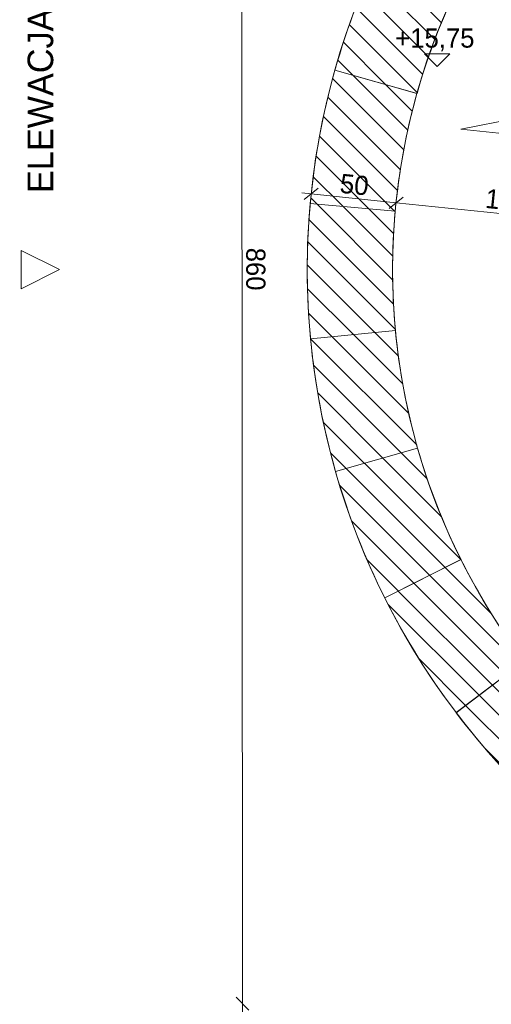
# Model space of a CAD drawing. Header units: millimetres. Extents: x 66905 to 78760, y -2855 to 13188.
# Tile 2 of 11: x 66905 to 69669, y 2499 to 8271. Entities that reach past the tile are written whole.
import ezdxf

# ---------------------------------------------------------------- set-up
doc = ezdxf.new("R2010")
doc.units = ezdxf.units.MM
doc.header["$MEASUREMENT"] = 0
doc.linetypes.add('Wipeout_Contour', pattern=[1000, 0, -1000])
for name, color, linetype, lineweight in [('0_Nr_pióra__1', 7, 'Continuous', 13), ('inw_schody zewnętrzne_Nr_pióra__1', 7, 'Continuous', 13), ('inw_wymiarowanie_Nr_pióra__1', 7, 'Continuous', 13), ('inw_ściany zewnętrzne_Nr_pióra__87', 7, 'Continuous', 13)]:
    doc.layers.add(name, color=color, linetype=linetype, lineweight=lineweight)
doc.layers.add('0_Nr_pióra__61', color=7, linetype='Continuous', lineweight=13, true_color=0x6a6a6a)
for name, color, linetype in [('inw_schody zewnętrzne', 7, 'Continuous'), ('inw_wymiarowanie', 7, 'Continuous'), ('inw_ściany zewnętrzne', 7, 'Continuous')]:
    doc.layers.add(name, color=color, linetype=linetype)
doc.styles.add('STYL_AUTOMATYCZNY_1', font='txt')
doc.dimstyles.new('STYL_AUTOMATYCZNY__1', dxfattribs={"dimtxt": 112.5, "dimasz": 71.25, "dimexe": 0.18, "dimexo": 0.0625, "dimgap": 0.09, "dimtad": 1, "dimdec": 0, "dimlfac": 0.1, "dimzin": 0, "dimdsep": 46, "dimtxsty": 'STYL_AUTOMATYCZNY_1', "dimblk": 'ARROWHEAD_6', "dimblk1": 'ARROWHEAD_6', "dimblk2": 'ARROWHEAD_6', "dimcen": 0.09, "dimse1": 1, "dimse2": 1, "dimclrd": 7, "dimclre": 7, "dimclrt": 7, "dimadec": 1, "dimazin": 0, "dimtfac": 1, "dimtdec": 4, "dimtmove": 0, "dimatfit": 3, "dimfxl": 0, "dimtolj": 1, "dimtzin": 0, "dimarcsym": 0})
doc.dimstyles.new('STYL_AUTOMATYCZNY__2', dxfattribs={"dimtxt": 112.5, "dimasz": 71.25, "dimexe": 0.18, "dimexo": 0.0625, "dimgap": 0.09, "dimtad": 1, "dimtih": 1, "dimtoh": 1, "dimdec": 0, "dimlfac": 0.1, "dimzin": 0, "dimdsep": 46, "dimtxsty": 'STYL_AUTOMATYCZNY_1', "dimblk": 'ARROWHEAD_6', "dimblk1": 'ARROWHEAD_6', "dimblk2": 'ARROWHEAD_6', "dimcen": 0.09, "dimse1": 1, "dimse2": 1, "dimclrd": 7, "dimclre": 7, "dimclrt": 7, "dimadec": 1, "dimazin": 0, "dimtfac": 1, "dimtdec": 4, "dimtmove": 0, "dimatfit": 3, "dimfxl": 0, "dimtolj": 1, "dimtzin": 0, "dimarcsym": 0})
pattern_1 = [(135, (0, 0), (68.94291, 68.94291), [])]

# ---------------------------------------------------------------- blocks, each defined once
blk = doc.blocks.new('Ściana_9_4', base_point=(76690, 6805.8))
at = {"layer": 'inw_ściany zewnętrzne_Nr_pióra__87', "color": 7, "linetype": 'Continuous', "lineweight": 13}
for radius in [4300, 3800]:
    blk.add_arc((72890, 6805.8), radius, 0, 180, dxfattribs=at)
blk = doc.blocks.new('Ściana_10_4', base_point=(69090, 6805.8))
at = {"layer": 'inw_ściany zewnętrzne_Nr_pióra__87', "color": 7, "linetype": 'Continuous', "lineweight": 13}
for radius in [4300, 3800]:
    blk.add_arc((72890, 6805.8), radius, 180, 0, dxfattribs=at)
blk = doc.blocks.new('Ściana_32_4', base_point=(69860.9, 4510.7))
at = {"layer": 'inw_schody zewnętrzne', "linetype": 'Continuous', "lineweight": 0, "true_color": 0x000000}
h = blk.add_hatch(dxfattribs=at)
h.set_pattern_fill('Cegła_zwykła_0004', color=18, style=0, pattern_type=2)
h.set_pattern_definition(pattern_1)
h.paths.add_polyline_path([(69462.4, 4208.7, 0.046215), (69997.9, 3623.5), (70334.1, 3993.6, -0.046215), (69860.9, 4510.7)])
at = {"layer": 'inw_schody zewnętrzne_Nr_pióra__1', "color": 7, "linetype": 'Continuous', "lineweight": 13, "flags": 128}
for points in [[(69462.4, 4208.7), (69860.9, 4510.7)], [(69997.9, 3623.5), (70334.1, 3993.6)]]:
    blk.add_lwpolyline(points, dxfattribs=at)
at = {"layer": 'inw_schody zewnętrzne_Nr_pióra__1', "color": 7, "linetype": 'Continuous', "lineweight": 13}
for radius in [3800.1, 4300.1]:
    blk.add_arc((72889.1, 6806.5), radius, 217.16677, 227.75103, dxfattribs=at)
blk = doc.blocks.new('Ściana_33_4', base_point=(69490.9, 5106.2))
at = {"layer": 'inw_schody zewnętrzne', "linetype": 'Continuous', "lineweight": 0, "true_color": 0x000000}
h = blk.add_hatch(dxfattribs=at)
h.set_pattern_fill('Cegła_zwykła_0004', color=18, style=0, pattern_type=2)
h.set_pattern_definition(pattern_1)
h.paths.add_polyline_path([(69043.7, 4882.4, 0.046215), (69462.6, 4208.8), (69861.1, 4510.9, -0.046215), (69490.9, 5106.2)])
at = {"layer": 'inw_schody zewnętrzne_Nr_pióra__1', "color": 7, "linetype": 'Continuous', "lineweight": 13, "flags": 128}
for points in [[(69043.7, 4882.4), (69490.9, 5106.2)], [(69462.6, 4208.8), (69861.1, 4510.9)]]:
    blk.add_lwpolyline(points, dxfattribs=at)
at = {"layer": 'inw_schody zewnętrzne_Nr_pióra__1', "color": 7, "linetype": 'Continuous', "lineweight": 13}
for radius in [3800.1, 4300.1]:
    blk.add_arc((72889.3, 6806.7), radius, 206.58251, 217.16677, dxfattribs=at)
blk = doc.blocks.new('Ściana_34_4', base_point=(69236.6, 5759.5))
at = {"layer": 'inw_schody zewnętrzne', "linetype": 'Continuous', "lineweight": 0, "true_color": 0x000000}
h = blk.add_hatch(dxfattribs=at)
h.set_pattern_fill('Cegła_zwykła_0004', color=18, style=0, pattern_type=2)
h.set_pattern_definition(pattern_1)
h.paths.add_polyline_path([(68755.9, 5621.7, 0.046215), (69044, 4882.6), (69491.1, 5106.3, -0.046215), (69236.6, 5759.5)])
at = {"layer": 'inw_schody zewnętrzne_Nr_pióra__1', "color": 7, "linetype": 'Continuous', "lineweight": 13, "flags": 128}
for points in [[(68755.9, 5621.7), (69236.6, 5759.5)], [(69044, 4882.6), (69491.1, 5106.3)]]:
    blk.add_lwpolyline(points, dxfattribs=at)
at = {"layer": 'inw_schody zewnętrzne_Nr_pióra__1', "color": 7, "linetype": 'Continuous', "lineweight": 13}
for radius in [3800.1, 4300.1]:
    blk.add_arc((72889.5, 6806.8), radius, 195.99825, 206.58251, dxfattribs=at)
blk = doc.blocks.new('Ściana_35_4', base_point=(69106.6, 6448.3))
at = {"layer": 'inw_schody zewnętrzne', "linetype": 'Continuous', "lineweight": 0, "true_color": 0x000000}
h = blk.add_hatch(dxfattribs=at)
h.set_pattern_fill('Cegła_zwykła_0004', color=18, style=0, pattern_type=2)
h.set_pattern_definition(pattern_1)
h.paths.add_polyline_path([(68608.8, 6401.1, 0.046215), (68756.2, 5621.7), (69236.8, 5759.5, -0.046215), (69106.6, 6448.3)])
at = {"layer": 'inw_schody zewnętrzne_Nr_pióra__1', "color": 7, "linetype": 'Continuous', "lineweight": 13, "flags": 128}
for points in [[(68608.8, 6401.1), (69106.6, 6448.3)], [(68756.2, 5621.7), (69236.8, 5759.5)]]:
    blk.add_lwpolyline(points, dxfattribs=at)
at = {"layer": 'inw_schody zewnętrzne_Nr_pióra__1', "color": 7, "linetype": 'Continuous', "lineweight": 13}
for radius in [3800.1, 4300.1]:
    blk.add_arc((72889.8, 6806.9), radius, 185.414, 195.99826, dxfattribs=at)
blk = doc.blocks.new('Ściana_36_4', base_point=(69105.4, 7149.3))
at = {"layer": 'inw_schody zewnętrzne', "linetype": 'Continuous', "lineweight": 0, "true_color": 0x000000}
h = blk.add_hatch(dxfattribs=at)
h.set_pattern_fill('Cegła_zwykła_0004', color=18, style=0, pattern_type=2)
h.set_pattern_definition(pattern_1)
h.paths.add_polyline_path([(68607.4, 7194.4, 0.046215), (68609.1, 6401.2), (69106.8, 6448.3, -0.046215), (69105.4, 7149.3)])
at = {"layer": 'inw_schody zewnętrzne_Nr_pióra__1', "color": 7, "linetype": 'Continuous', "lineweight": 13, "flags": 128}
for points in [[(68607.4, 7194.4), (69105.4, 7149.3)], [(68609.1, 6401.2), (69106.8, 6448.3)]]:
    blk.add_lwpolyline(points, dxfattribs=at)
at = {"layer": 'inw_schody zewnętrzne_Nr_pióra__1', "color": 7, "linetype": 'Continuous', "lineweight": 13}
for radius in [4300.1, 3800.1]:
    blk.add_arc((72890, 6806.9), radius, 174.82974, 185.414, dxfattribs=at)
blk = doc.blocks.new('Ściana_37_4', base_point=(69232.9, 7838.7))
at = {"layer": 'inw_schody zewnętrzne', "linetype": 'Continuous', "lineweight": 0, "true_color": 0x000000}
h = blk.add_hatch(dxfattribs=at)
h.set_pattern_fill('Cegła_zwykła_0004', color=18, style=0, pattern_type=2)
h.set_pattern_definition(pattern_1)
h.paths.add_polyline_path([(68751.7, 7974.4, 0.046215), (68607.6, 7194.4), (69105.6, 7149.3, -0.046215), (69232.9, 7838.7)])
at = {"layer": 'inw_schody zewnętrzne_Nr_pióra__1', "color": 7, "linetype": 'Continuous', "lineweight": 13, "flags": 128}
for points in [[(68751.7, 7974.4), (69232.9, 7838.7)], [(68607.6, 7194.4), (69105.6, 7149.3)]]:
    blk.add_lwpolyline(points, dxfattribs=at)
at = {"layer": 'inw_schody zewnętrzne_Nr_pióra__1', "color": 7, "linetype": 'Continuous', "lineweight": 13}
for radius in [4300.1, 3800.1]:
    blk.add_arc((72890.3, 6806.9), radius, 164.24548, 174.82974, dxfattribs=at)
blk = doc.blocks.new('Ściana_38_4', base_point=(69484.9, 8492.8))
at = {"layer": 'inw_schody zewnętrzne', "linetype": 'Continuous', "lineweight": 0, "true_color": 0x000000}
h = blk.add_hatch(dxfattribs=at)
h.set_pattern_fill('Cegła_zwykła_0004', color=18, style=0, pattern_type=2)
h.set_pattern_definition(pattern_1)
h.paths.add_polyline_path([(69036.8, 8714.7, 0.046215), (68751.9, 7974.4), (69233.1, 7838.6, -0.046215), (69484.9, 8492.8)])
at = {"layer": 'inw_schody zewnętrzne_Nr_pióra__1', "color": 7, "linetype": 'Continuous', "lineweight": 13, "flags": 128}
for points in [[(69036.8, 8714.7), (69484.9, 8492.8)], [(68751.9, 7974.4), (69233.1, 7838.6)]]:
    blk.add_lwpolyline(points, dxfattribs=at)
at = {"layer": 'inw_schody zewnętrzne_Nr_pióra__1', "color": 7, "linetype": 'Continuous', "lineweight": 13}
for radius in [4300.1, 3800.1]:
    blk.add_arc((72890.5, 6806.8), radius, 153.66123, 164.24548, dxfattribs=at)
blk = doc.blocks.new('Wymiary_9_4', base_point=(69351.2, 7996.5))
at = {"layer": '0_Nr_pióra__1', "color": 7, "linetype": 'Continuous', "lineweight": 13}
for p, q in [((69351.2, 7996.5), (69276.2, 8071.5)), ((69276.2, 8071.5), (69426.2, 8071.5)), ((69426.2, 8071.5), (69351.2, 7996.5))]:
    blk.add_line(p, q, dxfattribs=at)
at = {"layer": '0_Nr_pióra__1', "color": 7, "lineweight": 13, "insert": (69105.5, 8086.5), "char_height": 112.5, "attachment_point": 7, "style": 'STYL_AUTOMATYCZNY_1'}
blk.add_mtext('\\A1;{\\pql;\\fCentury Gothic|b0|i0|c238|p34;+15,75}', dxfattribs=at)
blk = doc.blocks.new('*D78')
at = {"layer": 'inw_wymiarowanie_Nr_pióra__1', "color": 7, "linetype": 'Continuous', "lineweight": 13}
for p, q in [((68654.3, 7283.3), (68572, 7216.4)), ((68557.2, 7255.6), (68613.1, 7249.8)), ((68613.1, 7249.8), (69110.7, 7198.2)), ((69151.8, 7231.6), (69069.5, 7164.7))]:
    blk.add_line(p, q, dxfattribs=at)
at = {"layer": 'inw_wymiarowanie_Nr_pióra__1', "color": 7, "lineweight": 13, "insert": (68776.8, 7255.5), "char_height": 112.5, "attachment_point": 7, "rotation": 354.07254, "style": 'STYL_AUTOMATYCZNY_1'}
blk.add_mtext('\\A1;{\\pql;\\fCentury Gothic|b0|i0|c238|p34;50}', dxfattribs=at)
blk = doc.blocks.new('ARROWHEAD_6')
at = {"color": 0, "linetype": 'Continuous', "lineweight": 0}
for p, q in [((0, 0), (-1, 0)), ((-0.5, -0.5), (0.5, 0.5))]:
    blk.add_line(p, q, dxfattribs=at)
blk = doc.blocks.new('*D79')
at = {"layer": 'inw_wymiarowanie_Nr_pióra__1', "color": 7, "linetype": 'Continuous', "lineweight": 13}
for p, q in [((68613.1, 7249.8), (69110.7, 7198.2)), ((69151.8, 7231.6), (69069.5, 7164.7)), ((69110.7, 7198.2), (70404.6, 7063.8)), ((70363.4, 7030.4), (70445.8, 7097.3)), ((70404.6, 7063.8), (70460.6, 7058))]:
    blk.add_line(p, q, dxfattribs=at)
at = {"layer": 'inw_wymiarowanie_Nr_pióra__1', "color": 7, "lineweight": 13, "insert": (69628.8, 7167), "char_height": 112.5, "attachment_point": 7, "rotation": 354.07254, "style": 'STYL_AUTOMATYCZNY_1'}
blk.add_mtext('\\A1;{\\pql;\\fCentury Gothic|b0|i0|c238|p34;130}', dxfattribs=at)
blk = doc.blocks.new('*D82')
at = {"layer": 'inw_wymiarowanie_Nr_pióra__1', "color": 7, "linetype": 'Continuous', "lineweight": 13}
for p, q in [((68533.7, 11505.8), (68589.9, 11505.8)), ((68627.4, 11543.3), (68552.4, 11468.3)), ((68589.9, 11505.8), (77190.1, 11505.8)), ((77152.6, 11468.3), (77227.6, 11543.3)), ((77190.1, 11505.8), (77246.4, 11505.8))]:
    blk.add_line(p, q, dxfattribs=at)
at = {"layer": 'inw_wymiarowanie_Nr_pióra__1', "color": 7, "lineweight": 13, "insert": (72758.2, 11528.3), "char_height": 112.5, "attachment_point": 7, "style": 'STYL_AUTOMATYCZNY_1'}
blk.add_mtext('\\A1;{\\pql;\\fCentury Gothic|b0|i0|c238|p34;860}', dxfattribs=at)
blk = doc.blocks.new('*D84')
at = {"layer": 'inw_wymiarowanie_Nr_pióra__1', "color": 7, "linetype": 'Continuous', "lineweight": 13}
for p, q in [((68205.2, 11159.1), (68205.3, 11102.8)), ((68242.8, 11065.4), (68167.8, 11140.3)), ((68205.3, 11102.8), (68210.7, 2502.6)), ((68173.2, 2540.1), (68248.2, 2465.1)), ((68210.7, 2502.6), (68210.7, 2446.3))]:
    blk.add_line(p, q, dxfattribs=at)
at = {"layer": 'inw_wymiarowanie_Nr_pióra__1', "color": 7, "lineweight": 13, "insert": (68230.4, 6934.5), "char_height": 112.5, "attachment_point": 7, "rotation": 270.03619, "style": 'STYL_AUTOMATYCZNY_1'}
blk.add_mtext('\\A1;{\\pql;\\fCentury Gothic|b0|i0|c238|p34;860}', dxfattribs=at)
blk = doc.blocks.new('Elewacja_2_4', base_point=(66913.1, 11688.1))
at = {"layer": '0_Nr_pióra__61', "color": 251, "lineweight": 13, "true_color": 0x6a6a6a, "insert": (67103, 10788.2), "char_height": 150, "attachment_point": 9, "rotation": 90, "style": 'STYL_AUTOMATYCZNY_1'}
blk.add_mtext('\\A1;{\\pqr;\\pt0;\\fCentury Gothic|b0|i0|c238|p34;ELEWACJA PÓŁNOCNO-ZACHODNIA}', dxfattribs=at)
at = {"color": 254, "linetype": 'Wipeout_Contour', "lineweight": 0, "ltscale": 201999.543905}
blk.add_wipeout([(66913.1, 6918.9), (66913.1, 6693.9), (67138.1, 6806.4)], dxfattribs=at)
at = {"layer": '0_Nr_pióra__61', "color": 251, "linetype": 'Continuous', "lineweight": 13, "true_color": 0x6a6a6a, "flags": 128}
blk.add_lwpolyline([(66913.1, 6918.9), (66913.1, 6693.9), (67138.1, 6806.4)], close=True, dxfattribs=at)

msp = doc.modelspace()

# ---------------------------------------------------------------- linework, layer by layer
at = {"layer": '0_Nr_pióra__1', "color": 7, "linetype": 'Continuous', "lineweight": 13}
msp.add_circle((72890, 6805.8), 3800, dxfattribs=at)
at = {"layer": 'inw_ściany zewnętrzne_Nr_pióra__87', "color": 7, "linetype": 'Continuous', "lineweight": 13, "flags": 128}
msp.add_lwpolyline([(70307.1, 7543.9), (69489.4, 7628.8), (69808.7, 7691.9)], dxfattribs=at)

# ---------------------------------------------------------------- block references
at = {"color": 151, "lineweight": 13, "true_color": 0x80c2ff}
msp.add_blockref('Elewacja_2_4', (66913.1, 11688.1), dxfattribs=at)
at = {"color": 7, "linetype": 'Continuous', "lineweight": 13}
msp.add_blockref('Wymiary_9_4', (69351.2, 7996.5), dxfattribs=at)
at = {"layer": 'inw_schody zewnętrzne', "color": 7, "lineweight": 40}
for name, p in [('Ściana_38_4', (69484.9, 8492.8)), ('Ściana_37_4', (69232.9, 7838.7)), ('Ściana_36_4', (69105.4, 7149.3)), ('Ściana_35_4', (69106.6, 6448.3)), ('Ściana_34_4', (69236.6, 5759.5)), ('Ściana_33_4', (69490.9, 5106.2)), ('Ściana_32_4', (69860.9, 4510.7))]:
    msp.add_blockref(name, p, dxfattribs=at)
at = {"layer": 'inw_ściany zewnętrzne', "color": 7, "lineweight": 40}
for name, p in [('Ściana_9_4', (76690, 6805.8)), ('Ściana_10_4', (69090, 6805.8))]:
    msp.add_blockref(name, p, dxfattribs=at)

# ---------------------------------------------------------------- dimensions: what is measured, and where the dimension line sits
at = {"layer": 'inw_wymiarowanie', "color": 7, "linetype": 'Continuous', "lineweight": 13}
dim = msp.add_linear_dim(base=(77190.1, 11505.8), p1=(68589.9, 6545.6), p2=(77190.1, 6556.1), dimstyle='STYL_AUTOMATYCZNY__2', dxfattribs=at)
dim.commit()
dim.dimension.update_dxf_attribs({"geometry": '*D82', "text_midpoint": (72886.8, 11584.5), "dimtype": 160})
for base, p1, p2, angle, picture, middle, turn in [((68210.7, 2502.6), (72889.8, 11105.8), (72895.3, 2505.5), 270.03619, '*D84', (68286.7, 6805.9), 270.03619), ((69110.7, 7198.2), (68616.7, 7283.9), (69105.6, 7149.3), 354.07254, '*D78', (68867.9, 7302.5), 354.07254), ((70404.6, 7063.8), (69105.6, 7149.3), (70373.2, 6761.5), 354.07254, '*D79', (69762.6, 7209.7), 354.07254)]:
    dim = msp.add_linear_dim(base=base, p1=p1, p2=p2, angle=angle, dimstyle='STYL_AUTOMATYCZNY__1', dxfattribs=at)
    dim.commit()
    dim.dimension.update_dxf_attribs({"geometry": picture, "text_midpoint": middle, "dimtype": 160, "text_rotation": turn})

doc.saveas('drawing.dxf')
